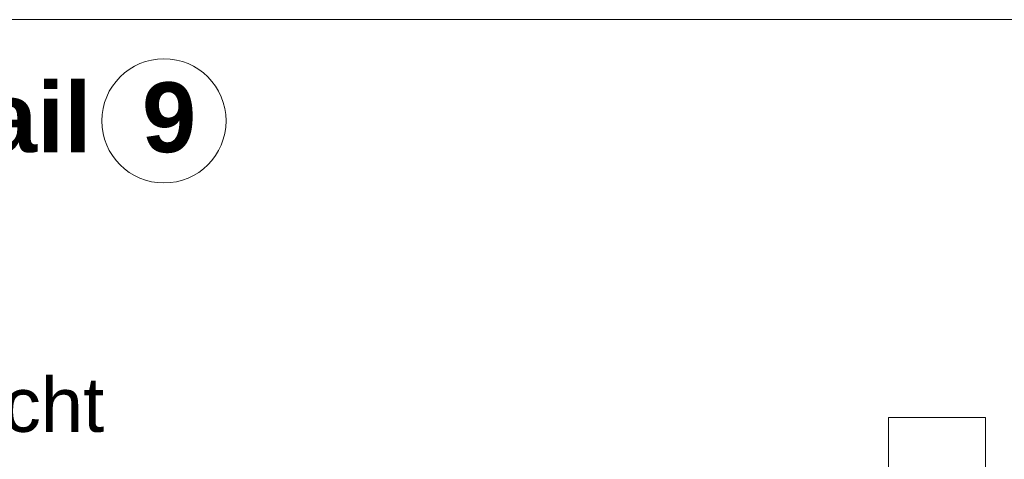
# Model space of a CAD drawing. Extents: x -620 to 300, y 62 to 1162.
# Tile 236 of 256: x 141 to 167, y 912 to 924. Entities that reach past the tile are written whole.
import ezdxf
from ezdxf.lldxf.tags import DXFTag

# ---------------------------------------------------------------- set-up
doc = ezdxf.new("R2010")
doc.units = 0
doc.layers.get('0').update_dxf_attribs({"lineweight": 13})
doc.layers.add('E_Detail_Beschriftung', color=7, linetype='Continuous', lineweight=13, true_color=0x009900)
doc.layers.add('E_Leerrohr Beschriftung', color=1, linetype='Continuous', lineweight=9, true_color=0xff0000)
doc.layers.add('E_Detail_Linie_Text_Bem', color=7, linetype='Continuous', lineweight=13)
doc.styles.get("Standard").update_dxf_attribs({"font": 'ARIALN.TTF'})
tags = doc.linetypes.add('fein_strichliert-A06G955H8I', pattern=[4, 1, -2, 1]).pattern_tags.tags
tags[8:9] = [DXFTag(74, 4), DXFTag(75, 0), DXFTag(340, '0'), DXFTag(46, 0.0), DXFTag(50, 0.0), DXFTag(44, 0.0), DXFTag(45, 0.0)]
tags[6:7] = [DXFTag(74, 4), DXFTag(75, 0), DXFTag(340, '0'), DXFTag(46, 0.0), DXFTag(50, 0.0), DXFTag(44, 0.0), DXFTag(45, 0.0)]
tags[4:5] = [DXFTag(74, 4), DXFTag(75, 0), DXFTag(340, '0'), DXFTag(46, 0.0), DXFTag(50, 0.0), DXFTag(44, 0.0), DXFTag(45, 0.0)]

# ---------------------------------------------------------------- blocks, each defined once
blk = doc.blocks.new('Referenz-A06G955I8I')
at = {"layer": 'E_Detail_Linie_Text_Bem', "linetype": 'fein_strichliert-A06G955H8I', "ltscale": 0.65}
blk.add_line((188.336, 923.689), (125.566, 923.689), dxfattribs=at)
at = {"layer": 'E_Detail_Linie_Text_Bem', "linetype": 'Continuous', "ltscale": 0.13}
for p, q in [((163.619, 913.441), (166.119, 913.441)), ((163.619, 904.261), (163.619, 913.441)), ((166.119, 913.441), (166.119, 864.261))]:
    blk.add_line(p, q, dxfattribs=at)
at = {"layer": 'E_Leerrohr Beschriftung', "linetype": 'Continuous', "ltscale": 0.13}
blk.add_circle((144.965, 921.081), 1.6, dxfattribs=at)
at = {"layer": 'E_Detail_Beschriftung', "color": 1, "linetype": 'Continuous', "lineweight": 35, "ltscale": 0.35, "true_color": 0xff0000, "char_height": 1.8, "attachment_point": 1}
for s, insert in [('{\\fArial|b1|i0;Regeldetail}', (129.684, 922.073)), ('{\\fArial|b1|i0;9}', (144.398, 922.073))]:
    blk.add_mtext(s, dxfattribs=dict(at, insert=insert))
at = {"layer": 'E_Detail_Beschriftung', "linetype": 'Continuous', "lineweight": -2, "ltscale": 0.25, "insert": (136.362, 914.467), "char_height": 1.4, "attachment_point": 1}
blk.add_mtext('{\\fArial;-Ansicht}', dxfattribs=at)

msp = doc.modelspace()

# ---------------------------------------------------------------- block references
at = {"color": 8, "lineweight": 25, "ltscale": 0.25, "true_color": 0x808080}
msp.add_blockref('Referenz-A06G955I8I', (0, 0), dxfattribs=at)

doc.saveas('drawing.dxf')
